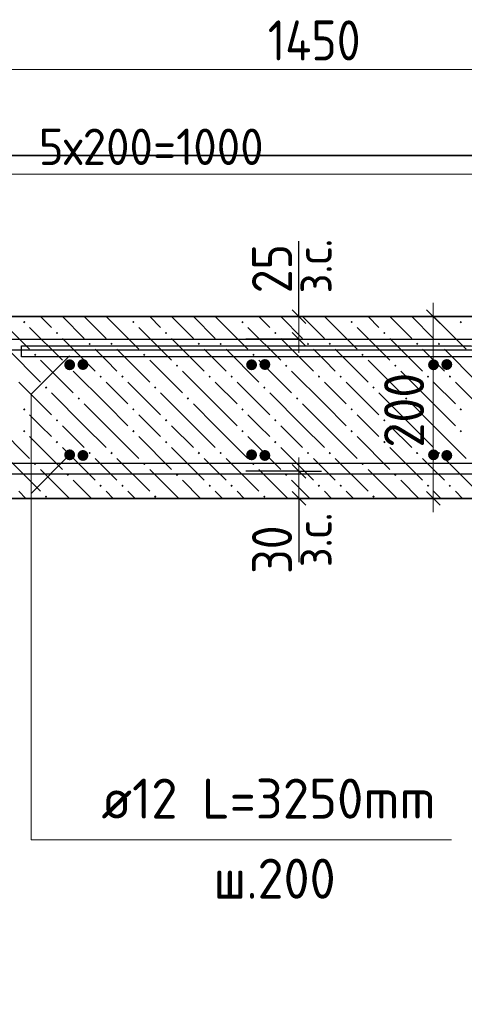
# Model space of a CAD drawing. Header units: millimetres. Extents: x -5 to 21000, y 0 to 14850.
# Tile 14 of 26: x 4742 to 5964, y 10313 to 13019. Entities that reach past the tile are written whole.
import ezdxf

# ---------------------------------------------------------------- set-up
doc = ezdxf.new("R2010")
doc.units = ezdxf.units.MM
for name, color, linetype, lineweight in [('Standard', 7, 'Continuous', 25), ('Лестница', 7, 'Continuous', 25), ('Обрамление П-обр. равн.', 7, 'Continuous', 25), ('Позиционная метка линия выноска', 7, 'Continuous', 13), ('Размерная линия_ общее', 7, 'Continuous', 13), ('Фоновоя арматура Х1', 7, 'Continuous', 25)]:
    doc.layers.add(name, color=color, linetype=linetype, lineweight=lineweight)
doc.layers.add('ЖБ Лестница', color=7, linetype='Continuous', lineweight=25, true_color=0xe0e0ff)
doc.layers.add('Размерная выноска', color=7, linetype='Continuous')
doc.styles.add('ISOCPEUR', font='txt')

msp = doc.modelspace()

# ---------------------------------------------------------------- hatches: boundary and pattern name
at = {"layer": 'ЖБ Лестница', "linetype": 'Continuous', "lineweight": 18, "transparency": 33554687}
for points in [[(4751.5, 12187.8), (4754.7, 12191.1), (4758, 12187.8), (4754.7, 12184.6)], [(5051.5, 12187.8), (5054.7, 12191.1), (5058, 12187.8), (5054.7, 12184.6)], [(5351.5, 12187.8), (5354.7, 12191.1), (5358, 12187.8), (5354.7, 12184.6)], [(5651.5, 12187.8), (5654.7, 12191.1), (5658, 12187.8), (5654.7, 12184.6)], [(5951.5, 12187.8), (5954.7, 12191.1), (5958, 12187.8), (5954.7, 12184.6)], [(4841.5, 12157.8), (4844.7, 12161.1), (4848, 12157.8), (4844.7, 12154.6)], [(5141.5, 12157.8), (5144.7, 12161.1), (5148, 12157.8), (5144.7, 12154.6)], [(5441.5, 12157.8), (5444.7, 12161.1), (5448, 12157.8), (5444.7, 12154.6)], [(5741.5, 12157.8), (5744.7, 12161.1), (5748, 12157.8), (5744.7, 12154.6)], [(4931.5, 12127.8), (4934.7, 12131.1), (4938, 12127.8), (4934.7, 12124.6)], [(4991.5, 12127.8), (4994.7, 12131.1), (4998, 12127.8), (4994.7, 12124.6)], [(5231.5, 12127.8), (5234.7, 12131.1), (5238, 12127.8), (5234.7, 12124.6)], [(5291.5, 12127.8), (5294.7, 12131.1), (5298, 12127.8), (5294.7, 12124.6)], [(5531.5, 12127.8), (5534.7, 12131.1), (5538, 12127.8), (5534.7, 12124.6)], [(5591.5, 12127.8), (5594.7, 12131.1), (5598, 12127.8), (5594.7, 12124.6)], [(5831.5, 12127.8), (5834.7, 12131.1), (5838, 12127.8), (5834.7, 12124.6)], [(5891.5, 12127.8), (5894.7, 12131.1), (5898, 12127.8), (5894.7, 12124.6)], [(4781.5, 12097.8), (4784.7, 12101.1), (4788, 12097.8), (4784.7, 12094.6)], [(5081.5, 12097.8), (5084.7, 12101.1), (5088, 12097.8), (5084.7, 12094.6)], [(5381.5, 12097.8), (5384.7, 12101.1), (5388, 12097.8), (5384.7, 12094.6)], [(5681.5, 12097.8), (5684.7, 12101.1), (5688, 12097.8), (5684.7, 12094.6)], [(4871.5, 12067.8), (4874.7, 12071.1), (4878, 12067.8), (4874.7, 12064.6)], [(5171.5, 12067.8), (5174.7, 12071.1), (5178, 12067.8), (5174.7, 12064.6)], [(5471.5, 12067.8), (5474.7, 12071.1), (5478, 12067.8), (5474.7, 12064.6)], [(5771.5, 12067.8), (5774.7, 12071.1), (5778, 12067.8), (5774.7, 12064.6)], [(4961.5, 12037.8), (4964.7, 12041.1), (4968, 12037.8), (4964.7, 12034.6)], [(5021.5, 12037.8), (5024.7, 12041.1), (5028, 12037.8), (5024.7, 12034.6)], [(5261.5, 12037.8), (5264.7, 12041.1), (5268, 12037.8), (5264.7, 12034.6)], [(5321.5, 12037.8), (5324.7, 12041.1), (5328, 12037.8), (5324.7, 12034.6)], [(5561.5, 12037.8), (5564.7, 12041.1), (5568, 12037.8), (5564.7, 12034.6)], [(5621.5, 12037.8), (5624.7, 12041.1), (5628, 12037.8), (5624.7, 12034.6)], [(5861.5, 12037.8), (5864.7, 12041.1), (5868, 12037.8), (5864.7, 12034.6)], [(5921.5, 12037.8), (5924.7, 12041.1), (5928, 12037.8), (5924.7, 12034.6)], [(4811.5, 12007.8), (4814.7, 12011.1), (4818, 12007.8), (4814.7, 12004.6)], [(5111.5, 12007.8), (5114.7, 12011.1), (5118, 12007.8), (5114.7, 12004.6)], [(5411.5, 12007.8), (5414.7, 12011.1), (5418, 12007.8), (5414.7, 12004.6)], [(5711.5, 12007.8), (5714.7, 12011.1), (5718, 12007.8), (5714.7, 12004.6)], [(4901.5, 11977.8), (4904.7, 11981.1), (4908, 11977.8), (4904.7, 11974.6)], [(5201.5, 11977.8), (5204.7, 11981.1), (5208, 11977.8), (5204.7, 11974.6)], [(5501.5, 11977.8), (5504.7, 11981.1), (5508, 11977.8), (5504.7, 11974.6)], [(5801.5, 11977.8), (5804.7, 11981.1), (5808, 11977.8), (5804.7, 11974.6)], [(4751.5, 11947.8), (4754.7, 11951.1), (4758, 11947.8), (4754.7, 11944.6)], [(5051.5, 11947.8), (5054.7, 11951.1), (5058, 11947.8), (5054.7, 11944.6)], [(5351.5, 11947.8), (5354.7, 11951.1), (5358, 11947.8), (5354.7, 11944.6)], [(5651.5, 11947.8), (5654.7, 11951.1), (5658, 11947.8), (5654.7, 11944.6)], [(5951.5, 11947.8), (5954.7, 11951.1), (5958, 11947.8), (5954.7, 11944.6)], [(4841.5, 11917.8), (4844.7, 11921.1), (4848, 11917.8), (4844.7, 11914.6)], [(5141.5, 11917.8), (5144.7, 11921.1), (5148, 11917.8), (5144.7, 11914.6)], [(5441.5, 11917.8), (5444.7, 11921.1), (5448, 11917.8), (5444.7, 11914.6)], [(5741.5, 11917.8), (5744.7, 11921.1), (5748, 11917.8), (5744.7, 11914.6)], [(4751.5, 11887.8), (4754.7, 11891.1), (4758, 11887.8), (4754.7, 11884.6)], [(5051.5, 11887.8), (5054.7, 11891.1), (5058, 11887.8), (5054.7, 11884.6)], [(5351.5, 11887.8), (5354.7, 11891.1), (5358, 11887.8), (5354.7, 11884.6)], [(5651.5, 11887.8), (5654.7, 11891.1), (5658, 11887.8), (5654.7, 11884.6)], [(5951.5, 11887.8), (5954.7, 11891.1), (5958, 11887.8), (5954.7, 11884.6)], [(4841.5, 11857.8), (4844.7, 11861.1), (4848, 11857.8), (4844.7, 11854.6)], [(5141.5, 11857.8), (5144.7, 11861.1), (5148, 11857.8), (5144.7, 11854.6)], [(5441.5, 11857.8), (5444.7, 11861.1), (5448, 11857.8), (5444.7, 11854.6)], [(5741.5, 11857.8), (5744.7, 11861.1), (5748, 11857.8), (5744.7, 11854.6)], [(4931.5, 11827.8), (4934.7, 11831.1), (4938, 11827.8), (4934.7, 11824.6)], [(4991.5, 11827.8), (4994.7, 11831.1), (4998, 11827.8), (4994.7, 11824.6)], [(5231.5, 11827.8), (5234.7, 11831.1), (5238, 11827.8), (5234.7, 11824.6)], [(5291.5, 11827.8), (5294.7, 11831.1), (5298, 11827.8), (5294.7, 11824.6)], [(5531.5, 11827.8), (5534.7, 11831.1), (5538, 11827.8), (5534.7, 11824.6)], [(5591.5, 11827.8), (5594.7, 11831.1), (5598, 11827.8), (5594.7, 11824.6)], [(5831.5, 11827.8), (5834.7, 11831.1), (5838, 11827.8), (5834.7, 11824.6)], [(5891.5, 11827.8), (5894.7, 11831.1), (5898, 11827.8), (5894.7, 11824.6)], [(4781.5, 11797.8), (4784.7, 11801.1), (4788, 11797.8), (4784.7, 11794.6)], [(5081.5, 11797.8), (5084.7, 11801.1), (5088, 11797.8), (5084.7, 11794.6)], [(5381.5, 11797.8), (5384.7, 11801.1), (5388, 11797.8), (5384.7, 11794.6)], [(5681.5, 11797.8), (5684.7, 11801.1), (5688, 11797.8), (5684.7, 11794.6)], [(4871.5, 11767.8), (4874.7, 11771.1), (4878, 11767.8), (4874.7, 11764.6)], [(5171.5, 11767.8), (5174.7, 11771.1), (5178, 11767.8), (5174.7, 11764.6)], [(5471.5, 11767.8), (5474.7, 11771.1), (5478, 11767.8), (5474.7, 11764.6)], [(5771.5, 11767.8), (5774.7, 11771.1), (5778, 11767.8), (5774.7, 11764.6)], [(4961.5, 11737.8), (4964.7, 11741.1), (4968, 11737.8), (4964.7, 11734.6)], [(5021.5, 11737.8), (5024.7, 11741.1), (5028, 11737.8), (5024.7, 11734.6)], [(5261.5, 11737.8), (5264.7, 11741.1), (5268, 11737.8), (5264.7, 11734.6)], [(5321.5, 11737.8), (5324.7, 11741.1), (5328, 11737.8), (5324.7, 11734.6)], [(5561.5, 11737.8), (5564.7, 11741.1), (5568, 11737.8), (5564.7, 11734.6)], [(5621.5, 11737.8), (5624.7, 11741.1), (5628, 11737.8), (5624.7, 11734.6)], [(5861.5, 11737.8), (5864.7, 11741.1), (5868, 11737.8), (5864.7, 11734.6)], [(5921.5, 11737.8), (5924.7, 11741.1), (5928, 11737.8), (5924.7, 11734.6)], [(4811.5, 11707.8), (4814.7, 11711.1), (4818, 11707.8), (4814.7, 11704.6)], [(5111.5, 11707.8), (5114.7, 11711.1), (5118, 11707.8), (5114.7, 11704.6)], [(5411.5, 11707.8), (5414.7, 11711.1), (5418, 11707.8), (5414.7, 11704.6)], [(5711.5, 11707.8), (5714.7, 11711.1), (5718, 11707.8), (5714.7, 11704.6)]]:
    msp.add_hatch(color=7, dxfattribs=at).paths.add_polyline_path(points, flags=16)
at = {"layer": 'Фоновоя арматура Х1', "linetype": 'Continuous', "lineweight": 35, "transparency": 33554687}
for points in [[(4894.7, 12070.3), (4893.6, 12076), (4890.3, 12080.9), (4885.5, 12084.2), (4879.7, 12085.3), (4874, 12084.2), (4869.1, 12080.9), (4865.9, 12076), (4864.7, 12070.3), (4865.9, 12064.6), (4869.1, 12059.7), (4874, 12056.5), (4879.7, 12055.3), (4885.5, 12056.5), (4890.3, 12059.7), (4893.6, 12064.6)], [(4931.2, 12071.1), (4930.1, 12076.8), (4926.8, 12081.7), (4922, 12084.9), (4916.2, 12086.1), (4910.5, 12084.9), (4905.6, 12081.7), (4902.4, 12076.8), (4901.2, 12071.1), (4902.4, 12065.3), (4905.6, 12060.5), (4910.5, 12057.2), (4916.2, 12056.1), (4922, 12057.2), (4926.8, 12060.5), (4930.1, 12065.3)], [(5394.7, 12070.3), (5393.6, 12076), (5390.3, 12080.9), (5385.5, 12084.2), (5379.7, 12085.3), (5374, 12084.2), (5369.1, 12080.9), (5365.9, 12076), (5364.7, 12070.3), (5365.9, 12064.6), (5369.1, 12059.7), (5374, 12056.5), (5379.7, 12055.3), (5385.5, 12056.5), (5390.3, 12059.7), (5393.6, 12064.6)], [(5431.2, 12071.1), (5430.1, 12076.8), (5426.8, 12081.7), (5422, 12084.9), (5416.2, 12086.1), (5410.5, 12084.9), (5405.6, 12081.7), (5402.4, 12076.8), (5401.2, 12071.1), (5402.4, 12065.3), (5405.6, 12060.5), (5410.5, 12057.2), (5416.2, 12056.1), (5422, 12057.2), (5426.8, 12060.5), (5430.1, 12065.3)], [(5894.7, 12070.3), (5893.6, 12076), (5890.3, 12080.9), (5885.5, 12084.2), (5879.7, 12085.3), (5874, 12084.2), (5869.1, 12080.9), (5865.9, 12076), (5864.7, 12070.3), (5865.9, 12064.6), (5869.1, 12059.7), (5874, 12056.5), (5879.7, 12055.3), (5885.5, 12056.5), (5890.3, 12059.7), (5893.6, 12064.6)], [(5931.2, 12071.1), (5930.1, 12076.8), (5926.8, 12081.7), (5922, 12084.9), (5916.2, 12086.1), (5910.5, 12084.9), (5905.6, 12081.7), (5902.4, 12076.8), (5901.2, 12071.1), (5902.4, 12065.3), (5905.6, 12060.5), (5910.5, 12057.2), (5916.2, 12056.1), (5922, 12057.2), (5926.8, 12060.5), (5930.1, 12065.3)], [(4894.7, 11822.8), (4893.6, 11828.6), (4890.3, 11833.4), (4885.5, 11836.7), (4879.7, 11837.8), (4874, 11836.7), (4869.1, 11833.4), (4865.9, 11828.6), (4864.7, 11822.8), (4865.9, 11817.1), (4869.1, 11812.2), (4874, 11809), (4879.7, 11807.8), (4885.5, 11809), (4890.3, 11812.2), (4893.6, 11817.1)], [(4931.2, 11821.1), (4930.1, 11826.8), (4926.8, 11831.7), (4922, 11834.9), (4916.2, 11836.1), (4910.5, 11834.9), (4905.6, 11831.7), (4902.4, 11826.8), (4901.2, 11821.1), (4902.4, 11815.3), (4905.6, 11810.5), (4910.5, 11807.2), (4916.2, 11806.1), (4922, 11807.2), (4926.8, 11810.5), (4930.1, 11815.3)], [(5394.7, 11822.8), (5393.6, 11828.6), (5390.3, 11833.4), (5385.5, 11836.7), (5379.7, 11837.8), (5374, 11836.7), (5369.1, 11833.4), (5365.9, 11828.6), (5364.7, 11822.8), (5365.9, 11817.1), (5369.1, 11812.2), (5374, 11809), (5379.7, 11807.8), (5385.5, 11809), (5390.3, 11812.2), (5393.6, 11817.1)], [(5431.2, 11821.1), (5430.1, 11826.8), (5426.8, 11831.7), (5422, 11834.9), (5416.2, 11836.1), (5410.5, 11834.9), (5405.6, 11831.7), (5402.4, 11826.8), (5401.2, 11821.1), (5402.4, 11815.3), (5405.6, 11810.5), (5410.5, 11807.2), (5416.2, 11806.1), (5422, 11807.2), (5426.8, 11810.5), (5430.1, 11815.3)], [(5894.7, 11822.8), (5893.6, 11828.6), (5890.3, 11833.4), (5885.5, 11836.7), (5879.7, 11837.8), (5874, 11836.7), (5869.1, 11833.4), (5865.9, 11828.6), (5864.7, 11822.8), (5865.9, 11817.1), (5869.1, 11812.2), (5874, 11809), (5879.7, 11807.8), (5885.5, 11809), (5890.3, 11812.2), (5893.6, 11817.1)], [(5931.2, 11821.1), (5930.1, 11826.8), (5926.8, 11831.7), (5922, 11834.9), (5916.2, 11836.1), (5910.5, 11834.9), (5905.6, 11831.7), (5902.4, 11826.8), (5901.2, 11821.1), (5902.4, 11815.3), (5905.6, 11810.5), (5910.5, 11807.2), (5916.2, 11806.1), (5922, 11807.2), (5926.8, 11810.5), (5930.1, 11815.3)]]:
    msp.add_hatch(color=7, dxfattribs=at).paths.add_polyline_path(points)

# ---------------------------------------------------------------- linework, layer by layer
at = {"color": 7, "linetype": 'Continuous', "lineweight": 25, "transparency": 33554687}
for points in [[(3354.7, 12140.3), (6591.7, 12140.3), (6597.3, 12140.1), (6603, 12139.5), (6608.7, 12138.7), (6614.3, 12137.5), (6619.9, 12136), (6625.3, 12134.3), (6630.7, 12132.2), (6635.8, 12129.9), (13328.5, 8783.5), (13315.1, 8756.7), (6623, 12102.8), (6619.1, 12104.5), (6615.3, 12106), (6611.4, 12107.3), (6607.4, 12108.3), (6603.4, 12109.1), (6599.4, 12109.7), (6595.2, 12110.1), (6591, 12110.3), (3354.7, 12110.3), (3354.7, 12140.3)], [(12792.1, 8693.5), (6009, 12085.1), (6005.1, 12086.8), (6001.3, 12088.3), (5997.4, 12089.6), (5993.4, 12090.6), (5989.4, 12091.5), (5985.3, 12092.1), (5981.2, 12092.5), (5977, 12092.6), (4747.4, 12092.6), (4747.4, 12122.6), (5977.7, 12122.6), (5983.3, 12122.4), (5989, 12121.9), (5994.7, 12121), (6000.3, 12119.8), (6005.9, 12118.4), (6011.3, 12116.6), (6016.7, 12114.5), (6021.8, 12112.2), (12805.5, 8720.3), (12792.1, 8693.5)]]:
    msp.add_lwpolyline(points, dxfattribs=at)
at = {"layer": 'Standard', "color": 254, "linetype": 'Continuous', "lineweight": 35, "true_color": 0xc4c4ff, "transparency": 33554687}
msp.add_lwpolyline([(2523.3, 6110.3), (14114.3, 6110.3), (14114.3, 12645.5), (2523.3, 12645.5), (2523.3, 6110.3)], dxfattribs=at)
at = {"layer": 'ЖБ Лестница', "color": 7, "linetype": 'Continuous', "lineweight": 35, "transparency": 33554687}
for p, q in [((7379.3, 12202.8), (3754.7, 12202.8)), ((3754.7, 11702.8), (6629.3, 11702.8))]:
    msp.add_line(p, q, dxfattribs=at)
at = {"layer": 'ЖБ Лестница', "color": 9, "linetype": 'Continuous', "lineweight": 18, "true_color": 0xc7c7c7, "transparency": 33554687}
for p, q in [((4679.7, 12202.8), (4769.7, 12112.8)), ((4799.7, 12202.8), (4799.7, 12202.8)), ((4829.7, 12172.8), (4799.7, 12202.8)), ((4859.7, 12202.8), (4919.7, 12142.8)), ((4919.7, 12202.8), (4919.7, 12202.8)), ((4919.7, 12202.8), (4979.7, 12142.8)), ((4979.7, 12202.8), (5069.7, 12112.8)), ((4979.7, 12202.8), (4979.7, 12202.8)), ((5039.7, 12202.8), (5039.7, 12202.8)), ((5099.7, 12202.8), (5099.7, 12202.8)), ((5129.7, 12172.8), (5099.7, 12202.8)), ((5159.7, 12202.8), (5219.7, 12142.8)), ((5219.7, 12202.8), (5219.7, 12202.8)), ((5219.7, 12202.8), (5279.7, 12142.8)), ((5279.7, 12202.8), (5369.7, 12112.8)), ((5279.7, 12202.8), (5279.7, 12202.8)), ((5339.7, 12202.8), (5339.7, 12202.8)), ((5399.7, 12202.8), (5399.7, 12202.8)), ((5429.7, 12172.8), (5399.7, 12202.8)), ((5459.7, 12202.8), (5519.7, 12142.8)), ((5519.7, 12202.8), (5519.7, 12202.8)), ((5519.7, 12202.8), (5579.7, 12142.8)), ((5579.7, 12202.8), (5669.7, 12112.8)), ((5579.7, 12202.8), (5579.7, 12202.8)), ((5639.7, 12202.8), (5639.7, 12202.8)), ((5699.7, 12202.8), (5699.7, 12202.8)), ((5729.7, 12172.8), (5699.7, 12202.8)), ((5759.7, 12202.8), (5819.7, 12142.8)), ((5819.7, 12202.8), (5819.7, 12202.8)), ((5819.7, 12202.8), (5879.7, 12142.8)), ((5879.7, 12202.8), (5969.7, 12112.8)), ((5879.7, 12202.8), (5879.7, 12202.8)), ((5939.7, 12202.8), (5939.7, 12202.8)), ((4769.7, 12172.8), (4859.7, 12082.8)), ((5069.7, 12172.8), (5159.7, 12082.8)), ((5369.7, 12172.8), (5459.7, 12082.8)), ((5669.7, 12172.8), (5759.7, 12082.8)), ((4859.7, 12142.8), (4949.7, 12052.8)), ((5159.7, 12142.8), (5249.7, 12052.8)), ((5459.7, 12142.8), (5549.7, 12052.8)), ((5759.7, 12142.8), (5849.7, 12052.8)), ((4709.7, 12112.8), (4799.7, 12022.8)), ((4979.7, 12082.8), (4949.7, 12112.8)), ((5009.7, 12112.8), (5099.7, 12022.8)), ((5279.7, 12082.8), (5249.7, 12112.8)), ((5309.7, 12112.8), (5399.7, 12022.8)), ((5579.7, 12082.8), (5549.7, 12112.8)), ((5609.7, 12112.8), (5699.7, 12022.8)), ((5879.7, 12082.8), (5849.7, 12112.8)), ((5909.7, 12112.8), (5999.7, 12022.8)), ((4799.7, 12082.8), (4889.7, 11992.8)), ((5009.7, 12052.8), (4979.7, 12082.8)), ((5099.7, 12082.8), (5189.7, 11992.8)), ((5309.7, 12052.8), (5279.7, 12082.8)), ((5399.7, 12082.8), (5489.7, 11992.8)), ((5609.7, 12052.8), (5579.7, 12082.8)), ((5699.7, 12082.8), (5789.7, 11992.8)), ((5909.7, 12052.8), (5879.7, 12082.8)), ((4979.7, 11962.8), (4889.7, 12052.8)), ((5279.7, 11962.8), (5189.7, 12052.8)), ((5579.7, 11962.8), (5489.7, 12052.8)), ((5879.7, 11962.8), (5789.7, 12052.8)), ((4739.7, 12022.8), (4829.7, 11932.8)), ((4979.7, 12022.8), (5039.7, 11962.8)), ((5039.7, 12022.8), (5129.7, 11932.8)), ((5279.7, 12022.8), (5339.7, 11962.8)), ((5339.7, 12022.8), (5429.7, 11932.8)), ((5579.7, 12022.8), (5639.7, 11962.8)), ((5639.7, 12022.8), (5729.7, 11932.8)), ((5879.7, 12022.8), (5939.7, 11962.8)), ((5939.7, 12022.8), (6029.7, 11932.8)), ((4919.7, 11902.8), (4829.7, 11992.8)), ((5219.7, 11902.8), (5129.7, 11992.8)), ((5519.7, 11902.8), (5429.7, 11992.8)), ((5819.7, 11902.8), (5729.7, 11992.8)), ((4919.7, 11962.8), (4979.7, 11902.8)), ((4979.7, 11962.8), (5039.7, 11902.8)), ((5219.7, 11962.8), (5279.7, 11902.8)), ((5279.7, 11962.8), (5339.7, 11902.8)), ((5519.7, 11962.8), (5579.7, 11902.8)), ((5579.7, 11962.8), (5639.7, 11902.8)), ((5819.7, 11962.8), (5879.7, 11902.8)), ((5879.7, 11962.8), (5939.7, 11902.8)), ((4799.7, 11902.8), (4769.7, 11932.8)), ((5099.7, 11902.8), (5069.7, 11932.8)), ((5399.7, 11902.8), (5369.7, 11932.8)), ((5699.7, 11902.8), (5669.7, 11932.8)), ((4679.7, 11902.8), (4769.7, 11812.8)), ((4829.7, 11872.8), (4799.7, 11902.8)), ((4859.7, 11902.8), (4919.7, 11842.8)), ((4919.7, 11902.8), (4979.7, 11842.8)), ((4979.7, 11902.8), (5069.7, 11812.8)), ((5129.7, 11872.8), (5099.7, 11902.8)), ((5159.7, 11902.8), (5219.7, 11842.8)), ((5219.7, 11902.8), (5279.7, 11842.8)), ((5279.7, 11902.8), (5369.7, 11812.8)), ((5429.7, 11872.8), (5399.7, 11902.8)), ((5459.7, 11902.8), (5519.7, 11842.8)), ((5519.7, 11902.8), (5579.7, 11842.8)), ((5579.7, 11902.8), (5669.7, 11812.8)), ((5729.7, 11872.8), (5699.7, 11902.8)), ((5759.7, 11902.8), (5819.7, 11842.8)), ((5819.7, 11902.8), (5879.7, 11842.8)), ((5879.7, 11902.8), (5969.7, 11812.8)), ((4769.7, 11872.8), (4859.7, 11782.8)), ((5069.7, 11872.8), (5159.7, 11782.8)), ((5369.7, 11872.8), (5459.7, 11782.8)), ((5669.7, 11872.8), (5759.7, 11782.8)), ((4859.7, 11842.8), (4949.7, 11752.8)), ((5159.7, 11842.8), (5249.7, 11752.8)), ((5459.7, 11842.8), (5549.7, 11752.8)), ((5759.7, 11842.8), (5849.7, 11752.8)), ((4709.7, 11812.8), (4799.7, 11722.8)), ((4979.7, 11782.8), (4949.7, 11812.8)), ((5009.7, 11812.8), (5099.7, 11722.8)), ((5279.7, 11782.8), (5249.7, 11812.8)), ((5309.7, 11812.8), (5399.7, 11722.8)), ((5579.7, 11782.8), (5549.7, 11812.8)), ((5609.7, 11812.8), (5699.7, 11722.8)), ((5879.7, 11782.8), (5849.7, 11812.8)), ((5909.7, 11812.8), (5999.7, 11722.8)), ((4799.7, 11782.8), (4879.7, 11702.8)), ((5009.7, 11752.8), (4979.7, 11782.8)), ((5099.7, 11782.8), (5179.7, 11702.8)), ((5309.7, 11752.8), (5279.7, 11782.8)), ((5399.7, 11782.8), (5479.7, 11702.8)), ((5609.7, 11752.8), (5579.7, 11782.8)), ((5699.7, 11782.8), (5779.7, 11702.8)), ((5909.7, 11752.8), (5879.7, 11782.8)), ((4939.7, 11702.8), (4889.7, 11752.8)), ((5239.7, 11702.8), (5189.7, 11752.8)), ((5539.7, 11702.8), (5489.7, 11752.8)), ((5839.7, 11702.8), (5789.7, 11752.8)), ((4739.7, 11722.8), (4759.7, 11702.8)), ((4979.7, 11722.8), (4999.7, 11702.8)), ((5039.7, 11722.8), (5059.7, 11702.8)), ((5279.7, 11722.8), (5299.7, 11702.8)), ((5339.7, 11722.8), (5359.7, 11702.8)), ((5579.7, 11722.8), (5599.7, 11702.8)), ((5639.7, 11722.8), (5659.7, 11702.8)), ((5879.7, 11722.8), (5899.7, 11702.8)), ((5939.7, 11722.8), (5959.7, 11702.8))]:
    msp.add_line(p, q, dxfattribs=at)
at = {"layer": 'Лестница', "color": 7, "linetype": 'Continuous', "lineweight": 25, "transparency": 33554687}
for p, q in [((7379.7, 12202.8), (3754.7, 12202.8)), ((3754.7, 11702.8), (6623.5, 11702.8))]:
    msp.add_line(p, q, dxfattribs=at)
at = {"layer": 'Обрамление П-обр. равн.', "color": 38, "linetype": 'Continuous', "lineweight": 25, "true_color": 0x5f1e0f, "transparency": 33554687}
msp.add_lwpolyline([(8395.7, 11208.2), (7288, 11762.1), (7284.2, 11763.8), (7280.3, 11765.3), (7276.4, 11766.6), (7272.4, 11767.6), (7268.4, 11768.5), (7264.3, 11769.1), (7260.2, 11769.5), (7256, 11769.6), (3367.2, 11769.6), (3367.2, 11799.6), (7256.7, 11799.6), (7262.3, 11799.4), (7268, 11798.9), (7273.7, 11798), (7279.3, 11796.8), (7284.9, 11795.4), (7290.3, 11793.6), (7295.7, 11791.5), (7300.8, 11789.2), (8409.2, 11235), (8395.7, 11208.2)], dxfattribs=at)
at = {"layer": 'Позиционная метка линия выноска', "color": 7, "linetype": 'Continuous', "lineweight": 13, "transparency": 33554687}
msp.add_line((4879.7, 11822.8), (4773.7, 11716.7), dxfattribs=at)
msp.add_lwpolyline([(4879.7, 12095.3), (4773.7, 11989.2), (4773.7, 10764.2), (5929.1, 10764.2)], dxfattribs=at)
at = {"layer": 'Размерная выноска', "color": 7, "linetype": 'Continuous', "lineweight": -3, "transparency": 33554687}
for p, q in [((5509.6, 12202.8), (5509.6, 12410.3)), ((5509.6, 11702.8), (5509.6, 11527.8))]:
    msp.add_line(p, q, dxfattribs=at)
at = {"layer": 'Размерная линия_ общее', "color": 7, "linetype": 'Continuous', "lineweight": 13, "transparency": 33554687}
for p, q in [((3754.7, 12881.9), (7379.7, 12881.9)), ((3879.7, 12594.5), (6379.7, 12594.5)), ((5509.6, 12202.8), (5509.6, 12240.3)), ((5878.9, 12202.8), (5878.9, 12240.3)), ((5509.6, 12140.3), (5509.6, 12202.8)), ((5509.6, 12140.3), (5509.6, 12102.8)), ((5509.6, 11777.8), (5509.6, 11815.3)), ((5509.6, 11777.8), (5509.6, 11702.8)), ((5509.6, 11702.8), (5509.6, 11665.3)), ((5878.9, 11702.8), (5878.9, 11665.3))]:
    msp.add_line(p, q, dxfattribs=at)
at = {"layer": 'Размерная линия_ общее', "color": 7, "linetype": 'Continuous', "lineweight": 25, "transparency": 33554687}
for p, q in [((5528.4, 12184.1), (5490.9, 12221.6)), ((5897.7, 12184.1), (5860.2, 12221.6)), ((5528.4, 12121.6), (5490.9, 12159.1)), ((5490.9, 11796.6), (5528.4, 11759.1)), ((5490.9, 11721.6), (5528.4, 11684.1)), ((5897.7, 11684.1), (5860.2, 11721.6))]:
    msp.add_line(p, q, dxfattribs=at)
at = {"layer": 'Размерная линия_ общее', "color": 253, "linetype": 'Continuous', "lineweight": -3, "true_color": 0xa0a0a0, "transparency": 33554687}
for p, q in [((5509.6, 12202.8), (5363.9, 12202.8)), ((5509.6, 12202.8), (5447.1, 12202.8)), ((5509.6, 12202.8), (5572.1, 12202.8)), ((5878.9, 12202.8), (5816.4, 12202.8)), ((5878.9, 12202.8), (5941.4, 12202.8)), ((5878.9, 12202.8), (5878.9, 12202.8)), ((5509.6, 12140.3), (5363.9, 12140.3)), ((5509.6, 12140.3), (5447.1, 12140.3)), ((5509.6, 12140.3), (5572.1, 12140.3)), ((5509.6, 11777.8), (5363.9, 11777.8)), ((5509.6, 11777.8), (5447.1, 11777.8)), ((5509.6, 11777.8), (5572.1, 11777.8)), ((5509.6, 11702.8), (5363.9, 11702.8)), ((5509.6, 11702.8), (5447.1, 11702.8)), ((5509.6, 11702.8), (5572.1, 11702.8)), ((5878.9, 11702.8), (5816.4, 11702.8)), ((5878.9, 11702.8), (5941.4, 11702.8)), ((5878.9, 11702.8), (5878.9, 11702.8))]:
    msp.add_line(p, q, dxfattribs=at)
at = {"layer": 'Размерная линия_ общее', "color": 7, "linetype": 'Continuous', "lineweight": 13, "transparency": 33554687}
msp.add_lwpolyline([(5878.9, 11702.8), (5878.9, 11794.5), (5878.9, 11794.5), (5878.9, 12202.8)], dxfattribs=at)

# ---------------------------------------------------------------- texts
at = {"layer": 'Размерная линия_ общее', "color": 7, "linetype": 'Continuous', "lineweight": 25, "transparency": 33554687, "insert": (5424.2, 12906.9), "char_height": 110, "width": 344.712, "attachment_point": 7, "style": 'ISOCPEUR'}
msp.add_mtext('\\W0.87;1450', dxfattribs=at)
at = {"layer": 'Размерная линия_ общее', "color": 7, "linetype": 'Continuous', "lineweight": 18, "transparency": 33554687, "insert": (4794.7, 12619.5), "char_height": 100, "width": 726.689, "attachment_point": 7, "style": 'ISOCPEUR'}
msp.add_mtext('\\W0.94;5х200=1000', dxfattribs=at)
at = {"layer": 'Размерная линия_ общее', "color": 7, "linetype": 'Continuous', "lineweight": 18, "transparency": 33554687, "char_height": 100, "width": 229.971, "attachment_point": 7, "rotation": 90, "style": 'ISOCPEUR'}
for insert in [(5599.8, 12266.6), (5599.8, 11514)]:
    msp.add_mtext('\\W0.90;з.с.', dxfattribs=dict(at, insert=insert))
at = {"layer": 'Размерная линия_ общее', "color": 7, "linetype": 'Continuous', "lineweight": 25, "transparency": 33554687, "char_height": 110, "attachment_point": 7, "rotation": 90, "style": 'ISOCPEUR'}
for s, insert, width in [('\\W0.87;25', (5490.9, 12266.9), 201.966), ('\\W0.91;200', (5853.9, 11842.8), 280.994), ('\\W0.87;30', (5490.9, 11495.8), 201.962)]:
    msp.add_mtext(s, dxfattribs=dict(at, insert=insert, width=width))
at = {"layer": 'Фоновоя арматура Х1', "color": 7, "linetype": 'Continuous', "lineweight": 13, "transparency": 33554687, "char_height": 110, "attachment_point": 7, "style": 'ISOCPEUR'}
for s, insert, width in [('\\W0.96;ø12 L=3250mm ', (4966.8, 10822.9), 1075.265), ('\\W0.95;ш.200 ', (5274.8, 10602.9), 481.068)]:
    msp.add_mtext(s, dxfattribs=dict(at, insert=insert, width=width))

doc.saveas('drawing.dxf')
